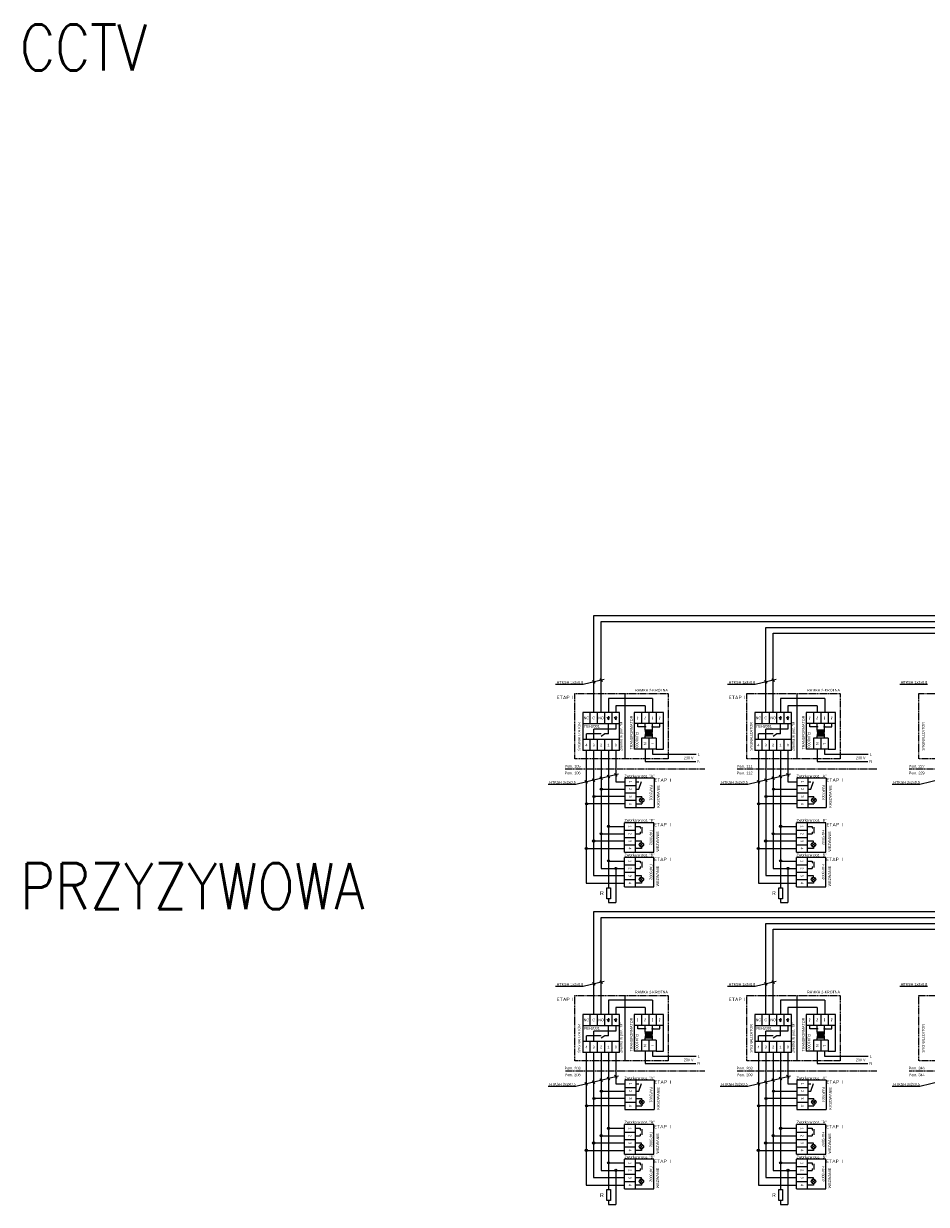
# Model space of a CAD drawing. Header units: millimetres. Extents: x 94562 to 148980, y -25377 to 3008.
# Tile 67 of 140: x 94562 to 99476, y -19542 to -13114. Entities that reach past the tile are written whole.
import ezdxf
from ezdxf.enums import TextEntityAlignment as Align

# ---------------------------------------------------------------- set-up
doc = ezdxf.new("R2010")
doc.units = ezdxf.units.MM
doc.linetypes.add('DASHED2', pattern=[0.375, 0.25, -0.125])
for name, color, linetype in [('0-EL-OPIS', 120, 'Continuous'), ('ABB_OTHER', 252, 'Continuous'), ('tt_opis', 30, 'Continuous'), ('tt_pomoc', 42, 'Continuous'), ('tt_symbole', 40, 'Continuous')]:
    doc.layers.add(name, color=color, linetype=linetype)
for name, color, linetype, lineweight in [('2DE_PLS_PNN', 7, 'Continuous', 35), ('2DE_TXTMARK', 41, 'Continuous', 18), ('2DE_TXTNUM', 11, 'Continuous', 18), ('2DE_TXTPIN', 131, 'Continuous', 18)]:
    doc.layers.add(name, color=color, linetype=linetype, lineweight=lineweight)
doc.styles.add('CP_ATTR', font='arial.ttf')
doc.styles.add('CP_DESC', font='arial.ttf')
doc.styles.add('CP_ELATT', font='arial.ttf')
doc.styles.add('EL-OPIS', font='romans.shx', dxfattribs={"width": 0.85})
doc.styles.add('iso', font='isocpeur.ttf', dxfattribs={"width": 1.2})

# ---------------------------------------------------------------- blocks, each defined once
blk = doc.blocks.new('cpel_sig_SH0010A')
for p, q in [((-10, 10), (-10, -10)), ((10, 10), (-10, 10)), ((10, -10), (10, 10)), ((-7.5, 0.55), (-6.5, 0.55)), ((-7.5, -2.5), (-7.5, 0.55)), ((-7, 1.8), (-3, 1.8)), ((-6.5, 0.55), (-6.5, 1.05)), ((-3.5, 0.55), (-3.5, 1.05)), ((-3.5, 0.55), (-2.5, 0.55)), ((-2.5, -2.5), (-2.5, 0.55)), ((3.5, 1.5), (2.5, 1.5)), ((3.94, 2.56), (6.06, 0.44)), ((6.06, 2.56), (3.94, 0.44)), ((6.5, 1.5), (7.5, 1.5)), ((-5, -2.5), (-10, -2.5)), ((-5, -10), (-5, -2.5)), ((0, -2.5), (-5, -2.5)), ((0, -10), (0, -2.5)), ((5, -2.5), (0, -2.5)), ((5, -10), (5, -2.5)), ((10, -2.5), (5, -2.5)), ((-5, -10), (-10, -10)), ((0, -10), (-5, -10)), ((5, -10), (0, -10)), ((10, -10), (5, -10))]:
    blk.add_line(p, q)
for points in [[(2.5, 1.5), (2.5, -2.5)], [(7.5, 1.5), (7.5, -2.5)]]:
    blk.add_lwpolyline(points)
blk.add_circle((5, 1.5), 1.5)
at = {"linetype": 'Continuous', "style": 'CP_ATTR', "flags": 9}
for tag in ['EL-STATUS', 'FUNCTION', 'GROUP', 'NUMBER', 'WEIGHT', 'LINK', 'OTHER', 'IP', 'CHARACTER', 'POWER', 'CURRENT', 'VOLTAGE', 'PRODUCER', 'ORDER-NO', 'PRODUCT-TYPE', 'OTHER1', 'MARK2', 'ARTICLE', 'NAME']:
    blk.add_attdef(tag, text='', height=0.00005, dxfattribs=at).set_placement((-9.97, -10.02), align=Align.MIDDLE_LEFT)
at = {"layer": '2DE_TXTMARK', "linetype": 'ByBlock', "style": 'CP_ELATT', "width": 0.8, "flags": 8}
blk.add_attdef('MARK1', text='', height=1.8, dxfattribs=at).set_placement((0, 9), align=Align.TOP_CENTER)
at = {"layer": '2DE_TXTNUM', "linetype": 'ByBlock', "style": 'CP_ELATT', "width": 0.8, "flags": 8}
blk.add_attdef('TAG', text='', height=2.5, dxfattribs=at).set_placement((-12, 7.64), align=Align.RIGHT)
at = {"layer": '2DE_TXTPIN', "linetype": 'ByBlock', "style": 'CP_ELATT', "width": 0.8}
for s, p in [('1', (-7.5, -6.25)), ('2', (-2.5, -6.25)), ('3', (2.5, -6.25)), ('4', (7.5, -6.25))]:
    blk.add_text(s, height=1.8, dxfattribs=at).set_placement(p, align=Align.MIDDLE_CENTER)
blk = doc.blocks.new('cpelh_sig_SH0011A')
for p, q in [((-10, 10), (-10, -10)), ((-10, 10), (10, 10)), ((10, -10), (10, 10)), ((-2.5, -0.5), (-7.69, 1.3)), ((3.5, 1.52), (2.5, 1.52)), ((6.06, 0.46), (3.94, 2.58)), ((3.94, 0.46), (6.06, 2.58)), ((6.5, 1.52), (7.5, 1.52)), ((-10, -2.5), (-5, -2.5)), ((-7.5, -2.5), (-7.5, -0.5)), ((-5, -2.5), (0, -2.5)), ((-5, -10), (-5, -2.5)), ((-2.5, -2.5), (-2.5, -0.5)), ((0, -2.5), (5, -2.5)), ((0, -10), (0, -2.5)), ((5, -2.5), (10, -2.5)), ((5, -10), (5, -2.5)), ((-10, -10), (-5, -10)), ((-5, -10), (0, -10)), ((0, -10), (5, -10)), ((5, -10), (10, -10))]:
    blk.add_line(p, q)
for points in [[(2.5, -2.5), (2.5, 1.5)], [(7.5, -2.5), (7.5, 1.5)]]:
    blk.add_lwpolyline(points)
blk.add_circle((5, 1.52), 1.5)
at = {"linetype": 'Continuous', "style": 'CP_ATTR', "flags": 9}
for tag in ['NAME', 'ARTICLE', 'MARK2', 'OTHER1', 'PRODUCT-TYPE', 'ORDER-NO', 'PRODUCER', 'VOLTAGE', 'CURRENT', 'POWER', 'CHARACTER', 'IP', 'OTHER', 'LINK', 'WEIGHT', 'NUMBER', 'GROUP', 'FUNCTION', 'EL-STATUS']:
    blk.add_attdef(tag, text='', height=0.00005, dxfattribs=at).set_placement((-9.97, -10.02), align=Align.MIDDLE_LEFT)
at = {"layer": '2DE_TXTMARK', "linetype": 'ByBlock', "style": 'CP_ELATT', "width": 0.8, "flags": 8}
blk.add_attdef('MARK1', text='', height=1.8, dxfattribs=at).set_placement((0, 7), align=Align.CENTER)
at = {"layer": '2DE_TXTNUM', "linetype": 'ByBlock', "style": 'CP_ELATT', "width": 0.8, "flags": 8}
blk.add_attdef('TAG', text='', height=2.5, dxfattribs=at).set_placement((-12, 7.64), align=Align.RIGHT)
at = {"layer": '2DE_TXTPIN', "linetype": 'ByBlock', "style": 'CP_ELATT', "width": 0.8}
for s, p in [('1', (-7.5, -6.25)), ('2', (-2.5, -6.25)), ('3', (2.5, -6.25)), ('4', (7.5, -6.25))]:
    blk.add_text(s, height=1.8, dxfattribs=at).set_placement(p, align=Align.MIDDLE_CENTER)
blk = doc.blocks.new('cpel_sig_SH0018A')
for points in [[(-2.45, 2.5, 1), (-3.05, 2.5, 1)], [(-2.45, -2.5, 1), (-3.05, -2.5, 1)]]:
    blk.add_hatch(color=256).paths.add_polyline_path(points)
h = blk.add_hatch(color=256)
h.paths.add_polyline_path([(-0.5, 2.5), (-0.5, -2.5), (1, -2.5), (1, 2.5)])
h.paths.add_polyline_path([(2, 2.5), (2, -2.5), (3.5, -2.5), (3.5, 2.5)])
for p, q in [((12.5, 10), (-12.5, 10)), ((-12.5, 10), (-12.5, 5)), ((-5, 10), (-5, 5)), ((12.5, 5), (12.5, 10)), ((-12.5, 5), (-5, 5)), ((-12.5, 5), (-12.5, 0)), ((-12.5, 0), (-5, 0)), ((-12.5, 0), (-12.5, -5)), ((-2.75, 7.5), (-5, 7.5)), ((-5, 5), (-5, 0)), ((-0.5, 2.5), (-5, 2.5)), ((-5, 0), (-5, -5)), ((-2.75, 2.5), (-2.75, 7.5)), ((5, 2.5), (3.5, 2.5)), ((5, 5), (12.5, 5)), ((5, 5), (5, 0)), ((5, 0), (12.5, 0)), ((5, 0), (5, -5)), ((12.5, 5), (12.5, 0)), ((12.5, 0), (12.5, -5)), ((-12.5, -5), (-5, -5)), ((-12.5, -5), (-12.5, -10)), ((-0.5, -2.5), (-5, -2.5)), ((-5, -5), (-5, -10)), ((-2.75, -7.5), (-5, -7.5)), ((-2.75, -2.5), (-2.75, -7.5)), ((5, -2.5), (3.5, -2.5)), ((5, -5), (12.5, -5)), ((12.5, -5), (12.5, -10)), ((-12.5, -10), (12.5, -10))]:
    blk.add_line(p, q)
for points in [[(-0.5, 2.5), (-0.5, -2.5), (1, -2.5), (1, 2.5)], [(2, 2.5), (2, -2.5), (3.5, -2.5), (3.5, 2.5)]]:
    blk.add_lwpolyline(points, close=True)
for centre in [(-2.75, 2.5), (-2.75, -2.5)]:
    blk.add_circle(centre, 0.3)
at = {"linetype": 'Continuous', "style": 'CP_ATTR', "flags": 9}
for tag in ['EL-STATUS', 'FUNCTION', 'GROUP', 'NUMBER', 'WEIGHT', 'LINK', 'OTHER', 'IP', 'CHARACTER', 'POWER', 'CURRENT', 'VOLTAGE', 'PRODUCER', 'ORDER-NO', 'PRODUCT-TYPE', 'OTHER1', 'MARK2', 'ARTICLE', 'NAME']:
    blk.add_attdef(tag, text='', height=0.00005, dxfattribs=at).set_placement((-12.47, -10.02), align=Align.MIDDLE_LEFT)
at = {"layer": '2DE_TXTMARK', "linetype": 'ByBlock', "style": 'CP_ELATT', "width": 0.8, "flags": 8}
blk.add_attdef('MARK1', text='', height=1.8, dxfattribs=at).set_placement((11.5, -9), align=Align.RIGHT)
at = {"layer": '2DE_TXTNUM', "linetype": 'ByBlock', "style": 'CP_ELATT', "width": 0.8, "flags": 8}
blk.add_attdef('TAG', (-12.5, 12), '', height=2.5, dxfattribs=at)
at = {"layer": '2DE_TXTPIN', "linetype": 'ByBlock', "style": 'CP_ELATT'}
for p in [(-8.75, 7.5), (-8.75, 2.5), (-8.75, -2.5), (-8.75, -7.5)]:
    blk.add_text('~', height=3.5, dxfattribs=at).set_placement(p, align=Align.MIDDLE_CENTER)
at = {"layer": '2DE_TXTPIN', "linetype": 'ByBlock', "style": 'CP_ELATT', "width": 0.8}
for s, p in [('L', (8.75, 2.5)), ('N', (8.75, -2.5))]:
    blk.add_text(s, height=1.8, dxfattribs=at).set_placement(p, align=Align.MIDDLE_CENTER)
blk = doc.blocks.new('cpel_sig_SH0005A')
for p, q in [((-12.5, 13), (-12.5, -13)), ((-7.5, 13), (-12.5, 13)), ((-7.5, 5.5), (-7.5, 13)), ((-2.5, 13), (-7.5, 13)), ((-2.5, 5.5), (-2.5, 13)), ((2.5, 13), (-2.5, 13)), ((2.5, 5.5), (2.5, 13)), ((7.5, 13), (2.5, 13)), ((7.5, 5.5), (7.5, 13)), ((12.5, 13), (7.5, 13)), ((12.5, -13), (12.5, 13)), ((-12.5, 5.5), (-7.5, 5.5)), ((-7.5, 5.5), (-2.5, 5.5)), ((10, 1.5), (-5, 1.5)), ((-5, -5.5), (-5, 1.5)), ((-2.5, 5.5), (2.5, 5.5)), ((2.5, 5.5), (7.5, 5.5)), ((7.5, 5.5), (12.5, 5.5)), ((10, 5.5), (10, 1.5)), ((-7.5, -5.5), (-12.5, -5.5)), ((-10, -5.5), (-10, -1.5)), ((0, -1.5), (-10, -1.5)), ((-7.5, -13), (-7.5, -5.5)), ((-2.5, -5.5), (-7.5, -5.5)), ((-2.5, -13), (-2.5, -5.5)), ((2.5, -5.5), (-2.5, -5.5)), ((2.5, -13), (2.5, -5.5)), ((7.5, -5.5), (2.5, -5.5)), ((5, -1.5), (2.54, -1.5)), ((7.5, -13), (7.5, -5.5)), ((12.5, -5.5), (7.5, -5.5)), ((-7.5, -13), (-12.5, -13)), ((-2.5, -13), (-7.5, -13)), ((2.5, -13), (-2.5, -13)), ((7.5, -13), (2.5, -13)), ((12.5, -13), (7.5, -13))]:
    blk.add_line(p, q)
for points in [[(5, -1.5), (5, 5.5)], [(2.54, -1.5), (0, -3.27)]]:
    blk.add_lwpolyline(points)
at = {"layer": '2DE_TXTPIN', "linetype": 'ByBlock'}
for p, q in [((5, 7.98), (4.25, 9.76)), ((5, 10.52), (5, 7.98)), ((5, 7.98), (5.75, 9.76)), ((10, 7.98), (9.25, 9.76)), ((10, 10.52), (10, 7.98)), ((10, 7.98), (10.75, 9.76))]:
    blk.add_line(p, q, dxfattribs=at)
at = {"linetype": 'Continuous', "style": 'CP_ATTR', "flags": 9}
for tag in ['NAME', 'ARTICLE', 'MARK2', 'OTHER1', 'PRODUCT-TYPE', 'ORDER-NO', 'PRODUCER', 'VOLTAGE', 'CURRENT', 'POWER', 'CHARACTER', 'IP', 'OTHER', 'LINK', 'WEIGHT', 'NUMBER', 'GROUP', 'FUNCTION', 'EL-STATUS']:
    blk.add_attdef(tag, text='', height=0.00005, dxfattribs=at).set_placement((-12.47, -13.02), align=Align.MIDDLE_LEFT)
at = {"layer": '2DE_TXTMARK', "linetype": 'ByBlock', "style": 'CP_ELATT', "width": 0.8, "flags": 8}
blk.add_attdef('MARK1', text='', height=1.8, dxfattribs=at).set_placement((-11.5, 4.5), align=Align.TOP_LEFT)
at = {"layer": '2DE_TXTNUM', "linetype": 'ByBlock', "style": 'CP_ELATT', "width": 0.8, "flags": 8}
blk.add_attdef('TAG', text='', height=2.5, dxfattribs=at).set_placement((-14.5, 10.64), align=Align.RIGHT)
at = {"layer": '2DE_TXTPIN', "linetype": 'ByBlock', "style": 'CP_ELATT', "width": 0.8}
for s, p in [('NC', (-10, 9.25)), ('C', (-5, 9.25)), ('NO', (0, 9.25)), ('4', (-10, -9.25)), ('3', (-5, -9.25)), ('2', (0, -9.25)), ('1', (5, -9.25)), ('0', (10, -9.25))]:
    blk.add_text(s, height=1.8, dxfattribs=at).set_placement(p, align=Align.MIDDLE_CENTER)
blk = doc.blocks.new('cpel_sig_SE0001A')
for p, q in [((0, 5), (0, 3.75)), ((0, -3.75), (0, -5))]:
    blk.add_line(p, q)
blk.add_lwpolyline([(1.25, 3.75), (1.25, -3.75), (-1.25, -3.75), (-1.25, 3.75)], close=True)
at = {"linetype": 'Continuous', "style": 'CP_ATTR', "flags": 9}
for tag in ['EL-STATUS', 'FUNCTION', 'GROUP', 'NUMBER', 'WEIGHT', 'LINK', 'OTHER', 'IP', 'CHARACTER', 'POWER', 'CURRENT', 'VOLTAGE', 'PRODUCER', 'ORDER-NO', 'PRODUCT-TYPE', 'OTHER1', 'MARK2', 'ARTICLE', 'NAME', 'MARK1']:
    blk.add_attdef(tag, text='', height=0.00005, dxfattribs=at).set_placement((0, -3.75), align=Align.MIDDLE_LEFT)
at = {"layer": '2DE_TXTNUM', "linetype": 'ByBlock', "style": 'CP_ELATT', "width": 0.8, "flags": 8}
blk.add_attdef('TAG', text='', height=2.5, dxfattribs=at).set_placement((-3.25, 0), align=Align.MIDDLE_RIGHT)

msp = doc.modelspace()

# ---------------------------------------------------------------- hatches: boundary and pattern name
at = {"layer": 'tt_pomoc', "lineweight": 0}
h = msp.add_hatch(color=256, dxfattribs=at)
h.dxf.hatch_style = 1
h.paths.add_polyline_path([(97713.1, -17281.5, 1), (97701.4, -17281.5, 1)])
h = msp.add_hatch(color=256, dxfattribs=at)
h.dxf.hatch_style = 1
h.paths.add_polyline_path([(98649.7, -17281.5, 1), (98638, -17281.5, 1)])
h = msp.add_hatch(color=256, dxfattribs=at)
h.dxf.hatch_style = 1
h.paths.add_polyline_path([(97632.8, -17361, 1), (97621.1, -17361, 1)])
h = msp.add_hatch(color=256, dxfattribs=at)
h.dxf.hatch_style = 1
h.paths.add_polyline_path([(97672.7, -17321.1, 1), (97661, -17321.1, 1)])
h = msp.add_hatch(color=256, dxfattribs=at)
h.dxf.hatch_style = 1
h.paths.add_polyline_path([(98569.4, -17361, 1), (98557.7, -17361, 1)])
h = msp.add_hatch(color=256, dxfattribs=at)
h.dxf.hatch_style = 1
h.paths.add_polyline_path([(98609.3, -17321.1, 1), (98597.6, -17321.1, 1)])
h = msp.add_hatch(color=256, dxfattribs=at)
h.dxf.hatch_style = 1
h.paths.add_polyline_path([(97752.1, -17483.8, 1), (97740.4, -17483.8, 1)])
h = msp.add_hatch(color=256, dxfattribs=at)
h.dxf.hatch_style = 1
h.paths.add_polyline_path([(98688.7, -17483.8, 1), (98677, -17483.8, 1)])
h = msp.add_hatch(color=256, dxfattribs=at)
h.dxf.hatch_style = 1
h.paths.add_polyline_path([(97711.5, -17523.8, 1), (97699.8, -17523.8, 1)])
h = msp.add_hatch(color=256, dxfattribs=at)
h.dxf.hatch_style = 1
h.paths.add_polyline_path([(98648.2, -17523.8, 1), (98636.4, -17523.8, 1)])
h = msp.add_hatch(color=256, dxfattribs=at)
h.dxf.hatch_style = 1
h.paths.add_polyline_path([(97631.2, -17603.8, 1), (97619.5, -17603.8, 1)])
h = msp.add_hatch(color=256, dxfattribs=at)
h.dxf.hatch_style = 1
h.paths.add_polyline_path([(97671.1, -17563.3, 1), (97659.4, -17563.3, 1)])
h = msp.add_hatch(color=256, dxfattribs=at)
h.dxf.hatch_style = 1
h.paths.add_polyline_path([(98567.8, -17603.8, 1), (98556.1, -17603.8, 1)])
h = msp.add_hatch(color=256, dxfattribs=at)
h.dxf.hatch_style = 1
h.paths.add_polyline_path([(98607.7, -17563.3, 1), (98596, -17563.3, 1)])
h = msp.add_hatch(color=256, dxfattribs=at)
h.dxf.hatch_style = 1
h.paths.add_polyline_path([(97752.1, -17671.3, 1), (97740.4, -17671.3, 1)])
h = msp.add_hatch(color=256, dxfattribs=at)
h.dxf.hatch_style = 1
h.paths.add_polyline_path([(98688.7, -17671.3, 1), (98677, -17671.3, 1)])
h = msp.add_hatch(color=256, dxfattribs=at)
h.dxf.hatch_style = 1
h.paths.add_polyline_path([(97792.1, -17712.6, 1), (97780.4, -17712.6, 1)])
h = msp.add_hatch(color=256, dxfattribs=at)
h.dxf.hatch_style = 1
h.paths.add_polyline_path([(98728.7, -17712.6, 1), (98717, -17712.6, 1)])
h = msp.add_hatch(color=256, dxfattribs=at)
h.dxf.hatch_style = 1
h.paths.add_polyline_path([(97672.7, -18964.9, 1), (97661, -18964.9, 1)])
h = msp.add_hatch(color=256, dxfattribs=at)
h.dxf.hatch_style = 1
h.paths.add_polyline_path([(97713.1, -18925.3, 1), (97701.4, -18925.3, 1)])
h = msp.add_hatch(color=256, dxfattribs=at)
h.dxf.hatch_style = 1
h.paths.add_polyline_path([(98609.3, -18964.9, 1), (98597.6, -18964.9, 1)])
h = msp.add_hatch(color=256, dxfattribs=at)
h.dxf.hatch_style = 1
h.paths.add_polyline_path([(98649.7, -18925.3, 1), (98638, -18925.3, 1)])
h = msp.add_hatch(color=256, dxfattribs=at)
h.dxf.hatch_style = 1
h.paths.add_polyline_path([(97632.7, -19004.8, 1), (97621, -19004.8, 1)])
h = msp.add_hatch(color=256, dxfattribs=at)
h.dxf.hatch_style = 1
h.paths.add_polyline_path([(98569.3, -19004.8, 1), (98557.6, -19004.8, 1)])
h = msp.add_hatch(color=256, dxfattribs=at)
h.dxf.hatch_style = 1
h.paths.add_polyline_path([(97752.1, -19127.5, 1), (97740.4, -19127.5, 1)])
h = msp.add_hatch(color=256, dxfattribs=at)
h.dxf.hatch_style = 1
h.paths.add_polyline_path([(98688.7, -19127.5, 1), (98677, -19127.5, 1)])
h = msp.add_hatch(color=256, dxfattribs=at)
h.dxf.hatch_style = 1
h.paths.add_polyline_path([(97671, -19207, 1), (97659.3, -19207, 1)])
h = msp.add_hatch(color=256, dxfattribs=at)
h.dxf.hatch_style = 1
h.paths.add_polyline_path([(97711.5, -19167.5, 1), (97699.8, -19167.5, 1)])
h = msp.add_hatch(color=256, dxfattribs=at)
h.dxf.hatch_style = 1
h.paths.add_polyline_path([(98607.6, -19207, 1), (98595.9, -19207, 1)])
h = msp.add_hatch(color=256, dxfattribs=at)
h.dxf.hatch_style = 1
h.paths.add_polyline_path([(98648.1, -19167.5, 1), (98636.4, -19167.5, 1)])
h = msp.add_hatch(color=256, dxfattribs=at)
h.dxf.hatch_style = 1
h.paths.add_polyline_path([(97631.1, -19247.5, 1), (97619.4, -19247.5, 1)])
h = msp.add_hatch(color=256, dxfattribs=at)
h.dxf.hatch_style = 1
h.paths.add_polyline_path([(98567.7, -19247.5, 1), (98556, -19247.5, 1)])
h = msp.add_hatch(color=256, dxfattribs=at)
h.dxf.hatch_style = 1
h.paths.add_polyline_path([(97752.1, -19315.1, 1), (97740.4, -19315.1, 1)])
h = msp.add_hatch(color=256, dxfattribs=at)
h.dxf.hatch_style = 1
h.paths.add_polyline_path([(98688.7, -19315.1, 1), (98677, -19315.1, 1)])
h = msp.add_hatch(color=256, dxfattribs=at)
h.dxf.hatch_style = 1
h.paths.add_polyline_path([(97792.1, -19356.4, 1), (97780.4, -19356.4, 1)])
h = msp.add_hatch(color=256, dxfattribs=at)
h.dxf.hatch_style = 1
h.paths.add_polyline_path([(98728.7, -19356.4, 1), (98717, -19356.4, 1)])

# ---------------------------------------------------------------- linework, layer by layer
at = {"layer": '2DE_PLS_PNN', "color": 8, "linetype": 'DASHED2', "lineweight": 0, "ltscale": 20}
for points in [[(98070.7, -17115.8), (97562, -17115.8), (97562, -16760.7), (98070.7, -16760.7)], [(99007.3, -17115.8), (98498.6, -17115.8), (98498.6, -16760.7), (99007.3, -16760.7)], [(99943.9, -17115.8), (99435.3, -17115.8), (99435.3, -16760.7), (99943.9, -16760.7)], [(98070.6, -18759.5), (97562, -18759.5), (97562, -18404.5), (98070.6, -18404.5)], [(99007.2, -18759.5), (98498.6, -18759.5), (98498.6, -18404.5), (99007.2, -18404.5)], [(99943.9, -18759.5), (99435.2, -18759.5), (99435.2, -18404.5), (99943.9, -18404.5)]]:
    msp.add_lwpolyline(points, close=True, dxfattribs=at)
at = {"layer": 'ABB_OTHER', "linetype": 'DASHED2', "lineweight": 0, "ltscale": 20}
for p, q in [((98270.4, -17172.1), (97509.8, -17172.1)), ((99207, -17172.1), (98446.4, -17172.1)), ((100143.6, -17172.1), (99383, -17172.1)), ((98270.3, -18815.9), (97509.8, -18815.9)), ((99206.9, -18815.9), (98446.4, -18815.9)), ((100143.6, -18815.9), (99383, -18815.9))]:
    msp.add_line(p, q, dxfattribs=at)
at = {"layer": 'tt_pomoc', "linetype": 'Continuous', "lineweight": 0, "ltscale": 0.2}
for p, q in [((97665.8, -16336), (101311.5, -16336.1)), ((97665.8, -16863.4), (97665.8, -16336)), ((97705.8, -16863.4), (97705.8, -16368)), ((97705.8, -16368.3), (102321.4, -16368.3)), ((98602.4, -16400.3), (101351.2, -16400.3)), ((98602.4, -16863.4), (98602.4, -16400.3)), ((98642.4, -16432), (102321.4, -16432.3)), ((98642.4, -16863.4), (98642.4, -16432)), ((97665.8, -17947.7), (101956.4, -17947.7)), ((97665.8, -18507.2), (97665.8, -17947.8)), ((97705.8, -18507.2), (97705.8, -17979.8)), ((97705.8, -17979.8), (102321.4, -17979.8)), ((98602.4, -18011.8), (101997.2, -18011.8)), ((98602.4, -18507.2), (98602.4, -18011.8)), ((98642.4, -18043.8), (102321.4, -18043.8)), ((98642.4, -18507.2), (98642.4, -18043.8))]:
    msp.add_line(p, q, dxfattribs=at)
at = {"layer": 'tt_pomoc', "lineweight": 0, "ltscale": 20}
for p, q in [((97608.5, -16711.1), (97458, -16711.1)), ((97721.9, -16683.8), (97608.5, -16711.1)), ((97673, -16704.7), (97658.6, -16689.9)), ((97712.9, -16695.1), (97698.4, -16680.3)), ((98545.1, -16711.1), (98394.6, -16711.1)), ((98658.5, -16683.8), (98545.1, -16711.1)), ((98609.6, -16704.7), (98595.2, -16689.9)), ((98649.5, -16695.1), (98635.1, -16680.3)), ((99481.7, -16711.1), (99331.2, -16711.1)), ((97836.5, -17115.8), (97836.5, -16760.7)), ((98773.1, -17115.8), (98773.1, -16760.7)), ((97799.7, -17199.2), (97567.8, -17255.1)), ((97672.3, -17239.1), (97657.8, -17224.3)), ((97712.8, -17229.3), (97698.3, -17214.5)), ((97753.4, -17219.5), (97738.9, -17204.8)), ((97792.7, -17210), (97778.3, -17195.3)), ((98736.3, -17199.2), (98504.5, -17255.1)), ((98608.9, -17239.1), (98594.4, -17224.3)), ((98649.4, -17229.3), (98634.9, -17214.5)), ((98690, -17219.5), (98675.5, -17204.8)), ((98729.4, -17210), (98714.9, -17195.3)), ((99672.9, -17199.2), (99441.1, -17255.1)), ((97567.8, -17255.1), (97417.4, -17255.1)), ((97632.4, -17248.7), (97617.9, -17233.9)), ((98504.5, -17255.1), (98354, -17255.1)), ((98569, -17248.7), (98554.5, -17233.9)), ((99441.1, -17255.1), (99290.6, -17255.1)), ((97608.4, -18354.9), (97458, -18354.9)), ((97721.9, -18327.6), (97608.4, -18354.9)), ((97673, -18348.5), (97658.5, -18333.7)), ((97712.9, -18338.9), (97698.4, -18324.1)), ((98545.1, -18354.9), (98394.6, -18354.9)), ((98658.5, -18327.6), (98545.1, -18354.9)), ((98609.6, -18348.5), (98595.1, -18333.7)), ((98649.5, -18338.9), (98635, -18324.1)), ((99481.7, -18354.9), (99331.2, -18354.9)), ((97836.5, -18759.5), (97836.5, -18404.5)), ((98773.1, -18759.5), (98773.1, -18404.5)), ((97799.7, -18843), (97567.8, -18898.9)), ((97632.4, -18892.5), (97617.9, -18877.7)), ((97672.3, -18882.8), (97657.8, -18868.1)), ((97712.7, -18873.1), (97698.3, -18858.3)), ((97753.3, -18863.3), (97738.9, -18848.5)), ((97792.7, -18853.8), (97778.3, -18839)), ((98736.3, -18843), (98504.4, -18898.9)), ((98569, -18892.5), (98554.5, -18877.7)), ((98608.9, -18882.8), (98594.4, -18868.1)), ((98649.3, -18873.1), (98634.9, -18858.3)), ((98689.9, -18863.3), (98675.5, -18848.5)), ((98729.3, -18853.8), (98714.9, -18839)), ((99672.9, -18843), (99441, -18898.9)), ((97567.8, -18898.9), (97417.3, -18898.9)), ((98504.4, -18898.9), (98353.9, -18898.9)), ((99441, -18898.9), (99290.5, -18898.9))]:
    msp.add_line(p, q, dxfattribs=at)
at = {"layer": 'tt_pomoc', "lineweight": 0, "ltscale": 5}
for p, q in [((97986.2, -16786.8), (97745.5, -16786.8)), ((97745.5, -16786.8), (97745.5, -16863.4)), ((97945.4, -16826.8), (97785.5, -16826.8)), ((97785.5, -16826.8), (97785.5, -16863.4)), ((97945.4, -16826.8), (97945.4, -16863.4)), ((97986.2, -16786.8), (97986.2, -16863.4)), ((98922.8, -16786.8), (98682.1, -16786.8)), ((98682.1, -16786.8), (98682.1, -16863.4)), ((98882, -16826.8), (98722.1, -16826.8)), ((98722.1, -16826.8), (98722.1, -16863.4)), ((98882, -16826.8), (98882, -16863.4)), ((98922.8, -16786.8), (98922.8, -16863.4)), ((97625.2, -17071.4), (97625.2, -17792.4)), ((97665, -17071.4), (97665, -17751.9)), ((97705.5, -17071.4), (97705.5, -17712.4)), ((97746.1, -17071.4), (97746.1, -17807.4)), ((97785.5, -17071.4), (97785.5, -17240.9)), ((98561.8, -17071.4), (98561.8, -17792.4)), ((98601.7, -17071.4), (98601.7, -17751.9)), ((98642.1, -17071.4), (98642.1, -17712.4)), ((98682.7, -17071.4), (98682.7, -17807.4)), ((98722.1, -17071.4), (98722.1, -17240.9)), ((97707.3, -17281.5), (97834.9, -17281.5)), ((97785.5, -17240.9), (97834.9, -17240.9)), ((98643.9, -17281.5), (98771.5, -17281.5)), ((98722.1, -17240.9), (98771.5, -17240.9)), ((97746.1, -17483.8), (97833.2, -17483.8)), ((98682.7, -17483.8), (98769.8, -17483.8)), ((97705.5, -17523.8), (97833.2, -17523.8)), ((98642.1, -17523.8), (98769.8, -17523.8)), ((97625.2, -17603.8), (97833.2, -17603.8)), ((97665.1, -17563.3), (97833.2, -17563.2)), ((98561.8, -17603.8), (98769.8, -17603.8)), ((98601.7, -17563.3), (98769.8, -17563.2)), ((97746.1, -17672.4), (97833.2, -17672.4)), ((98682.7, -17672.4), (98769.8, -17672.4)), ((97705.5, -17712.4), (97833.2, -17712.4)), ((97786.3, -17712.4), (97786.3, -17897.8)), ((98642.1, -17712.4), (98769.8, -17712.4)), ((98722.9, -17712.4), (98722.9, -17897.8)), ((97625.2, -17792.4), (97833.2, -17792.4)), ((97665.1, -17751.9), (97833.2, -17751.8)), ((98561.8, -17792.4), (98769.8, -17792.4)), ((98601.7, -17751.9), (98769.8, -17751.8)), ((97986.2, -18430.6), (97745.5, -18430.6)), ((97745.5, -18430.6), (97745.5, -18507.2)), ((97986.2, -18430.6), (97986.2, -18507.2)), ((98922.8, -18430.6), (98682.1, -18430.6)), ((98682.1, -18430.6), (98682.1, -18507.2)), ((98922.8, -18430.6), (98922.8, -18507.2)), ((97945.4, -18470.6), (97785.5, -18470.6)), ((97785.5, -18470.6), (97785.5, -18507.2)), ((97945.4, -18470.6), (97945.4, -18507.2)), ((98882, -18470.6), (98722.1, -18470.6)), ((98722.1, -18470.6), (98722.1, -18507.2)), ((98882, -18470.6), (98882, -18507.2)), ((97625.1, -18715.2), (97625.1, -19436.2)), ((97665, -18715.2), (97665, -19395.7)), ((97705.5, -18715.2), (97705.5, -19356.2)), ((97746.1, -18715.2), (97746.1, -19451.2)), ((97785.5, -18715.2), (97785.5, -18884.6)), ((98561.7, -18715.2), (98561.7, -19436.2)), ((98601.6, -18715.2), (98601.6, -19395.7)), ((98642.1, -18715.2), (98642.1, -19356.2)), ((98682.7, -18715.2), (98682.7, -19451.2)), ((98722.1, -18715.2), (98722.1, -18884.6)), ((97785.5, -18884.6), (97834.9, -18884.6)), ((98722.1, -18884.6), (98771.5, -18884.6)), ((97707.3, -18925.3), (97834.9, -18925.3)), ((98643.9, -18925.3), (98771.5, -18925.3)), ((97746.1, -19127.5), (97833.2, -19127.5)), ((98682.7, -19127.5), (98769.8, -19127.5)), ((97665.1, -19207), (97833.2, -19207)), ((97705.5, -19167.5), (97833.2, -19167.5)), ((98601.7, -19207), (98769.8, -19207)), ((98642.1, -19167.5), (98769.8, -19167.5)), ((97625.1, -19247.5), (97833.2, -19247.5)), ((98561.7, -19247.5), (98769.8, -19247.5)), ((97746.1, -19316.2), (97833.2, -19316.2)), ((98682.7, -19316.2), (98769.8, -19316.2)), ((97665.1, -19395.7), (97833.2, -19395.6)), ((97705.5, -19356.2), (97833.2, -19356.2)), ((97786.3, -19356.2), (97786.3, -19541.6)), ((98601.7, -19395.7), (98769.8, -19395.6)), ((98642.1, -19356.2), (98769.8, -19356.2)), ((98722.9, -19356.2), (98722.9, -19541.6)), ((97625.1, -19436.2), (97833.2, -19436.2)), ((98561.7, -19436.2), (98769.8, -19436.2))]:
    msp.add_line(p, q, dxfattribs=at)
at = {"layer": 'tt_pomoc', "lineweight": 0}
for p, q in [((97945.7, -17063.4), (97945.7, -17131.3)), ((97985.7, -17063.4), (97985.7, -17091.3)), ((98882.3, -17063.4), (98882.3, -17131.3)), ((98922.3, -17063.4), (98922.3, -17091.3)), ((97834.9, -17321.1), (97666.8, -17321.1)), ((98771.5, -17321.1), (98603.5, -17321.1)), ((97834.9, -17361), (97626.9, -17361)), ((98771.5, -17361), (98563.5, -17361)), ((97746.1, -17887.4), (97746.1, -17897.8)), ((97746.1, -17897.8), (97786.3, -17897.8)), ((98682.7, -17887.4), (98682.7, -17897.8)), ((98682.7, -17897.8), (98722.9, -17897.8)), ((97945.7, -18707.2), (97945.7, -18775.1)), ((97985.7, -18707.2), (97985.7, -18735.1)), ((98882.3, -18707.2), (98882.3, -18775.1)), ((98922.3, -18707.2), (98922.3, -18735.1)), ((97834.9, -19004.8), (97626.9, -19004.8)), ((97834.9, -18964.9), (97666.8, -18964.9)), ((98771.5, -19004.8), (98563.5, -19004.8)), ((98771.5, -18964.9), (98603.4, -18964.9)), ((97746.1, -19531.2), (97746.1, -19541.6)), ((98682.7, -19531.2), (98682.7, -19541.6)), ((97746.1, -19541.6), (97786.3, -19541.6)), ((98682.7, -19541.6), (98722.9, -19541.6))]:
    msp.add_line(p, q, dxfattribs=at)
at = {"layer": 'tt_pomoc', "linetype": 'Continuous', "lineweight": 0}
for p, q in [((97985.7, -17091.3), (98222.6, -17091.3)), ((98922.3, -17091.3), (99159.2, -17091.3)), ((97945.7, -17131.3), (98221.6, -17131.3)), ((98882.3, -17131.3), (99158.2, -17131.3)), ((97985.7, -18735.1), (98222.6, -18735.1)), ((98922.3, -18735.1), (99159.2, -18735.1)), ((97945.7, -18775.1), (98221.5, -18775.1)), ((98882.3, -18775.1), (99158.1, -18775.1))]:
    msp.add_line(p, q, dxfattribs=at)
at = {"layer": 'tt_pomoc', "lineweight": 0}
for centre in [(97707.3, -17281.5), (98643.9, -17281.5), (97626.9, -17361), (97666.8, -17321.1), (98563.5, -17361), (98603.5, -17321.1), (97746.3, -17483.8), (98682.9, -17483.8), (97705.7, -17523.8), (98642.3, -17523.8), (97625.3, -17603.8), (97665.2, -17563.3), (98561.9, -17603.8), (98601.8, -17563.3), (97746.3, -17671.3), (98682.9, -17671.3), (97786.3, -17712.6), (98722.9, -17712.6), (97666.8, -18964.9), (97707.3, -18925.3), (98603.4, -18964.9), (98643.9, -18925.3), (97626.9, -19004.8), (98563.5, -19004.8), (97746.3, -19127.5), (98682.9, -19127.5), (97665.2, -19207), (97705.7, -19167.5), (98601.8, -19207), (98642.3, -19167.5), (97625.3, -19247.5), (98561.9, -19247.5), (97746.3, -19315.1), (98682.9, -19315.1), (97786.3, -19356.4), (98722.9, -19356.4)]:
    msp.add_circle(centre, 5.85, dxfattribs=at)

# ---------------------------------------------------------------- block references
at = {"layer": 'tt_pomoc', "lineweight": 0, "xscale": 8, "yscale": 8, "zscale": 8}
for p in [(97746.1, -17847.4), (98682.7, -17847.4), (97746.1, -19491.2), (98682.7, -19491.2)]:
    msp.add_blockref('cpel_sig_SE0001A', p, dxfattribs=at).add_auto_attribs({'TAG': 'R'})
at = {"layer": 'tt_symbole', "linetype": 'Continuous', "lineweight": 0, "xscale": 8, "yscale": 8, "zscale": 8}
for p in [(97705.5, -16967.4), (98642.1, -16967.4), (97705.5, -18611.2), (98642.1, -18611.2)]:
    msp.add_blockref('cpel_sig_SH0005A', p, dxfattribs=at).add_auto_attribs({'MARK1': 'FEH2001'})
at = {"layer": 'tt_symbole', "linetype": 'Continuous', "lineweight": 0, "xscale": 8, "yscale": 8, "zscale": 8, "rotation": 270}
for name, p, values in [('cpel_sig_SH0018A', (97965.5, -16963.4), {'MARK1': 'FLM1000'}), ('cpel_sig_SH0018A', (98902.1, -16963.4), {'MARK1': 'FLM1000'}), ('cpelh_sig_SH0011A', (97914.9, -17300.9), {'MARK1': 'FAP2001'}), ('cpelh_sig_SH0011A', (98851.5, -17300.9), {'MARK1': 'FAP2001'}), ('cpel_sig_SH0010A', (97913.2, -17543.8), {'MARK1': 'FAP3002'}), ('cpel_sig_SH0010A', (98849.8, -17543.8), {'MARK1': 'FAP3002'}), ('cpel_sig_SH0010A', (97913.2, -17732.4), {'MARK1': 'FAP3002'}), ('cpel_sig_SH0010A', (98849.8, -17732.4), {'MARK1': 'FAP3002'}), ('cpel_sig_SH0018A', (97965.5, -18607.2), {'MARK1': 'FLM1000'}), ('cpel_sig_SH0018A', (98902.1, -18607.2), {'MARK1': 'FLM1000'}), ('cpelh_sig_SH0011A', (97914.9, -18944.6), {'MARK1': 'FAP2001'}), ('cpelh_sig_SH0011A', (98851.5, -18944.6), {'MARK1': 'FAP2001'}), ('cpel_sig_SH0010A', (97913.2, -19187.5), {'MARK1': 'FAP3002'}), ('cpel_sig_SH0010A', (98849.8, -19187.5), {'MARK1': 'FAP3002'}), ('cpel_sig_SH0010A', (97913.2, -19376.2), {'MARK1': 'FAP3002'}), ('cpel_sig_SH0010A', (98849.8, -19376.2), {'MARK1': 'FAP3002'})]:
    msp.add_blockref(name, p, dxfattribs=at).add_auto_attribs(values)

# ---------------------------------------------------------------- texts
at = {"layer": '0-EL-OPIS', "ltscale": 4, "char_height": 250, "width": 5435.726, "attachment_point": 1, "rotation": 360, "style": 'EL-OPIS'}
for s, insert in [('CCTV', (94542.4, -13117.9)), ('PRZYZYWOWA', (94542.4, -17684.8))]:
    msp.add_mtext(s, dxfattribs=dict(at, insert=insert))
at = {"layer": 'tt_opis', "lineweight": 0, "style": 'CP_DESC'}
for s, p in [('HTKSH 1x2x0,8', (97464, -16706.7)), ('HTKSH 1x2x0,8', (98400.6, -16706.7)), ('HTKSH 1x2x0,8', (99337.2, -16706.7)), ('RAMKA 2-KROTNA', (97890.4, -16749.4)), ('RAMKA 2-KROTNA', (98827, -16749.4)), ('L', (98231.2, -17099.1)), ('L', (99167.9, -17099.1)), ('Pom. 105', (97507.5, -17163.3)), ('230 V', (98155.9, -17118.1)), ('N', (98230.2, -17136.6)), ('Pom. 111', (98444.1, -17163.3)), ('230 V', (99092.5, -17118.1)), ('N', (99166.8, -17136.6)), ('Pom. 227', (99380.7, -17163.3)), ('Pom. 106', (97507.5, -17199.9)), ('Zworka w poz. "A"', (97832.8, -17216.5)), ('Pom. 112', (98444.1, -17199.9)), ('Zworka w poz. "A"', (98769.4, -17216.5)), ('Pom. 229', (99380.7, -17199.9)), ('HTKSH 3x2x0,5', (97423.4, -17250.6)), ('HTKSH 3x2x0,5', (98360, -17250.6)), ('HTKSH 3x2x0,5', (99296.6, -17250.6)), ('Zworka w poz. "B"', (97832.8, -17457.3)), ('Zworka w poz. "B"', (98769.4, -17457.3)), ('Zworka w poz. "B"', (97832.8, -17646.5)), ('Zworka w poz. "B"', (98769.4, -17646.5)), ('HTKSH 1x2x0,8', (97464, -18350.5)), ('RAMKA 2-KROTNA', (97890.4, -18393.2)), ('HTKSH 1x2x0,8', (98400.6, -18350.5)), ('RAMKA 2-KROTNA', (98827, -18393.2)), ('HTKSH 1x2x0,8', (99337.2, -18350.5)), ('230 V', (98155.9, -18761.9)), ('N', (98230.1, -18780.4)), ('L', (98231.2, -18742.9)), ('230 V', (99092.5, -18761.9)), ('N', (99166.8, -18780.4)), ('L', (99167.8, -18742.9)), ('Pom. 203', (97507.4, -18807.1)), ('Pom. 208', (97507.4, -18843.6)), ('Pom. 203', (98444.1, -18807.1)), ('Pom. 209', (98444.1, -18843.6)), ('Pom. 346', (99380.7, -18807.1)), ('Pom. 344', (99380.7, -18843.6)), ('HTKSH 3x2x0,5', (97423.4, -18894.4)), ('Zworka w poz. "A"', (97832.8, -18860.3)), ('HTKSH 3x2x0,5', (98360, -18894.4)), ('Zworka w poz. "A"', (98769.4, -18860.3)), ('HTKSH 3x2x0,5', (99296.6, -18894.4)), ('Zworka w poz. "B"', (97832.8, -19101.1)), ('Zworka w poz. "B"', (98769.4, -19101.1)), ('Zworka w poz. "B"', (97832.8, -19290.3)), ('Zworka w poz. "B"', (98769.4, -19290.3))]:
    msp.add_text(s, height=14.4, dxfattribs=at).set_placement(p)
for s, p in [('Zworka w poz. "M"', (97822, -17072.7)), ('TRANSFORMATOR', (97877.7, -17064.7)), ('Zworka w poz. "M"', (98758.6, -17072.7)), ('TRANSFORMATOR', (98814.3, -17064.7)), ('SYGNALIZATOR', (97593.5, -17071.4)), ('SYGNALIZATOR', (98530.1, -17071.4)), ('SYGNALIZATOR', (99466.7, -17071.4)), ('KASOWANIE', (98023.9, -17381.9)), ('KASOWANIE', (98960.6, -17381.9)), ('WEZWANIE', (98020.3, -17621.3)), ('WEZWANIE', (98956.9, -17621.3)), ('WEZWANIE', (98020.3, -17810)), ('WEZWANIE', (98956.9, -17810)), ('SYGNALIZATOR', (97593.5, -18715.2)), ('Zworka w poz. "M"', (97822, -18716.4)), ('TRANSFORMATOR', (97877.7, -18708.5)), ('SYGNALIZATOR', (98530.1, -18715.2)), ('Zworka w poz. "M"', (98758.6, -18716.4)), ('TRANSFORMATOR', (98814.3, -18708.5)), ('SYGNALIZATOR', (99466.7, -18715.2)), ('KASOWANIE', (98023.9, -19025.7)), ('KASOWANIE', (98960.5, -19025.7)), ('WEZWANIE', (98020.3, -19265.1)), ('WEZWANIE', (98956.9, -19265.1)), ('WEZWANIE', (98020.3, -19453.7)), ('WEZWANIE', (98956.9, -19453.7))]:
    msp.add_text(s, height=14.4, rotation=90, dxfattribs=at).set_placement(p)
at = {"layer": 'tt_opis', "char_height": 18, "attachment_point": 6, "style": 'iso'}
for insert in [(97555.3, -16781.4), (98491.9, -16781.4), (98086.2, -17231.9), (99022.8, -17231.9), (98084.6, -17474.8), (99022.8, -17474.8), (98084.6, -17663.4), (99021.2, -17663.4), (97555.3, -18425.2), (98491.9, -18425.2), (98086.2, -18875.6), (99022.8, -18875.6), (98084.6, -19118.5), (99021.2, -19118.5), (98084.6, -19307.2), (99021.2, -19307.2)]:
    msp.add_mtext_dynamic_manual_height_columns('ETAP I', width=115.158, gutter_width=12.5, heights=[0], dxfattribs=dict(at, insert=insert))

doc.saveas('drawing.dxf')
